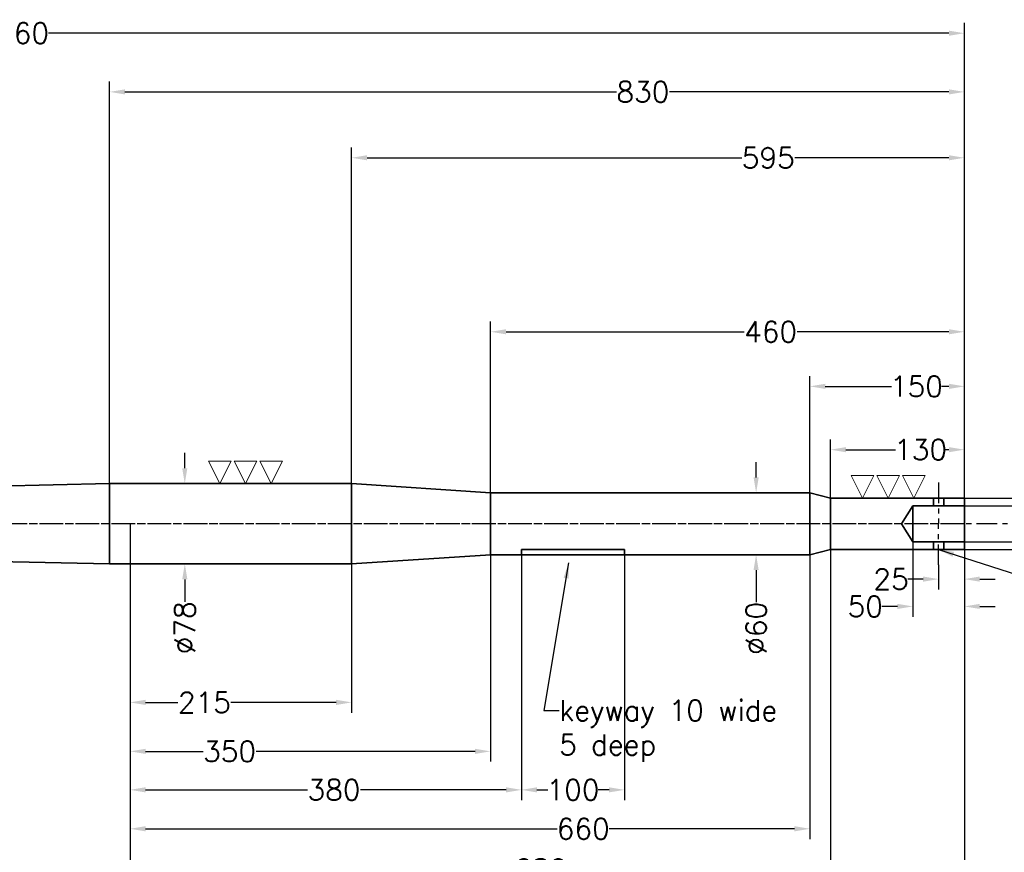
# Model space of a CAD drawing. Header units: millimetres. Extents: x -21605 to -18755, y -21786 to -19786.
# Tile 4 of 6: x -20202 to -19246, y -21317 to -20508. Entities that reach past the tile are written whole.
import ezdxf

# ---------------------------------------------------------------- set-up
doc = ezdxf.new("R2010")
doc.units = ezdxf.units.MM
doc.header["$LTSCALE"] = 5
doc.header["$PDMODE"] = 34
doc.header["$PDSIZE"] = 3
doc.linetypes.add('CENTER', pattern=[7, 4, -1, 1, -1])
doc.layers.add('Blade', color=1, linetype='Continuous')
doc.layers.add('center', color=6, linetype='CENTER')
doc.layers.add('DIMS', color=7, linetype='Continuous', lineweight=15)
doc.layers.add('STOCK', color=5, linetype='Continuous', lineweight=35)
doc.styles.add('ROMANS', font='romans')
doc.dimstyles.new('Text 20', dxfattribs={"dimtxt": 20, "dimasz": 15, "dimexe": 10, "dimexo": 0, "dimgap": 0, "dimtad": 0, "dimdsep": 46, "dimtxsty": 'ROMANS', "dimcen": 10, "dimazin": 2, "dimtfac": 0.65, "dimtofl": 0, "dimtmove": 0, "dimatfit": 0, "dimfxl": 0, "dimtolj": 1, "dimarcsym": 0})

# ---------------------------------------------------------------- blocks, each defined once
blk = doc.blocks.new('RUD30')
at = {"layer": 'center'}
blk.add_line((946.9, 0), (-972.3, 0), dxfattribs=at)
blk = doc.blocks.new('*D5')
at = {"layer": 'DEFPOINTS', "color": 0}
for p in [(-19285.19, -20521.4), (-19285.19, -20972.9), (-20945.19, -20997.9)]:
    blk.add_point(p, dxfattribs=at)
at = {"layer": 'DIMS', "color": 0, "lineweight": -2}
for p, q in [((-20945.19, -20997.9), (-20945.19, -20511.4)), ((-19285.19, -20972.9), (-19285.19, -20511.4)), ((-20930.19, -20521.4), (-20242, -20521.4)), ((-19300.19, -20521.4), (-20174.38, -20521.4))]:
    blk.add_line(p, q, dxfattribs=at)
at = {"layer": 'DIMS', "color": 0}
for points in [[(-20930.19, -20518.9), (-20930.19, -20523.9), (-20945.19, -20521.4)], [(-19300.19, -20518.9), (-19300.19, -20523.9), (-19285.19, -20521.4)]]:
    blk.add_solid(points, dxfattribs=at)
at = {"layer": 'DIMS', "color": 0, "insert": (-20208.19, -20521.4), "char_height": 20, "attachment_point": 5, "style": 'ROMANS'}
blk.add_mtext('\\A1;1660', dxfattribs=at)
blk = doc.blocks.new('*D8')
at = {"layer": 'DEFPOINTS', "color": 0}
for p in [(-20115.19, -20578.4), (-20115.19, -20958.9), (-19285.19, -20972.9)]:
    blk.add_point(p, dxfattribs=at)
at = {"layer": 'DIMS', "color": 0, "lineweight": -2}
for p, q in [((-20115.19, -20958.9), (-20115.19, -20568.4)), ((-19285.19, -20972.9), (-19285.19, -20568.4)), ((-20100.19, -20578.4), (-19623.04, -20578.4)), ((-19300.19, -20578.4), (-19571.61, -20578.4))]:
    blk.add_line(p, q, dxfattribs=at)
at = {"layer": 'DIMS', "color": 0}
for points in [[(-20100.19, -20575.9), (-20100.19, -20580.9), (-20115.19, -20578.4)], [(-19300.19, -20575.9), (-19300.19, -20580.9), (-19285.19, -20578.4)]]:
    blk.add_solid(points, dxfattribs=at)
at = {"layer": 'DIMS', "color": 0, "insert": (-19597.32, -20578.4), "char_height": 20, "attachment_point": 5, "style": 'ROMANS'}
blk.add_mtext('\\A1;830', dxfattribs=at)
blk = doc.blocks.new('*D9')
at = {"layer": 'DEFPOINTS', "color": 0}
for p in [(-19880.19, -20642.4), (-19880.19, -20958.9), (-19285.19, -20972.9)]:
    blk.add_point(p, dxfattribs=at)
at = {"layer": 'DIMS', "color": 0, "lineweight": -2}
for p, q in [((-19880.19, -20958.9), (-19880.19, -20632.4)), ((-19285.19, -20972.9), (-19285.19, -20632.4)), ((-19865.19, -20642.4), (-19501.3, -20642.4)), ((-19300.19, -20642.4), (-19449.87, -20642.4))]:
    blk.add_line(p, q, dxfattribs=at)
at = {"layer": 'DIMS', "color": 0}
for points in [[(-19865.19, -20639.9), (-19865.19, -20644.9), (-19880.19, -20642.4)], [(-19300.19, -20639.9), (-19300.19, -20644.9), (-19285.19, -20642.4)]]:
    blk.add_solid(points, dxfattribs=at)
at = {"layer": 'DIMS', "color": 0, "insert": (-19475.59, -20642.4), "char_height": 20, "attachment_point": 5, "style": 'ROMANS'}
blk.add_mtext('\\A1;595', dxfattribs=at)
blk = doc.blocks.new('*D10')
at = {"layer": 'DEFPOINTS', "color": 0}
for p in [(-19415.19, -20925.9), (-19415.19, -20972.9), (-19285.19, -20972.9)]:
    blk.add_point(p, dxfattribs=at)
at = {"layer": 'DIMS', "color": 0, "lineweight": -2}
for p, q in [((-19415.19, -20972.9), (-19415.19, -20915.9)), ((-19285.19, -20972.9), (-19285.19, -20915.9)), ((-19400.19, -20925.9), (-19351.98, -20925.9)), ((-19300.19, -20925.9), (-19303.41, -20925.9))]:
    blk.add_line(p, q, dxfattribs=at)
at = {"layer": 'DIMS', "color": 0}
for points in [[(-19400.19, -20923.4), (-19400.19, -20928.4), (-19415.19, -20925.9)], [(-19300.19, -20923.4), (-19300.19, -20928.4), (-19285.19, -20925.9)]]:
    blk.add_solid(points, dxfattribs=at)
at = {"layer": 'DIMS', "color": 0, "insert": (-19327.69, -20925.9), "char_height": 20, "attachment_point": 5, "style": 'ROMANS'}
blk.add_mtext('\\A1;130', dxfattribs=at)
blk = doc.blocks.new('*D11')
at = {"layer": 'DEFPOINTS', "color": 0}
for p in [(-19435.19, -20864.4), (-19435.19, -20967.9), (-19285.19, -20972.9)]:
    blk.add_point(p, dxfattribs=at)
at = {"layer": 'DIMS', "color": 0, "lineweight": -2}
for p, q in [((-19435.19, -20967.9), (-19435.19, -20854.4)), ((-19285.19, -20972.9), (-19285.19, -20854.4)), ((-19420.19, -20864.4), (-19355.98, -20864.4)), ((-19300.19, -20864.4), (-19307.41, -20864.4))]:
    blk.add_line(p, q, dxfattribs=at)
at = {"layer": 'DIMS', "color": 0}
for points in [[(-19420.19, -20861.9), (-19420.19, -20866.9), (-19435.19, -20864.4)], [(-19300.19, -20861.9), (-19300.19, -20866.9), (-19285.19, -20864.4)]]:
    blk.add_solid(points, dxfattribs=at)
at = {"layer": 'DIMS', "color": 0, "insert": (-19331.69, -20864.4), "char_height": 20, "attachment_point": 5, "style": 'ROMANS'}
blk.add_mtext('\\A1;150', dxfattribs=at)
blk = doc.blocks.new('*D12')
at = {"layer": 'DEFPOINTS', "color": 0}
for p in [(-19745.19, -20811.4), (-19745.19, -20967.9), (-19285.19, -20972.9)]:
    blk.add_point(p, dxfattribs=at)
at = {"layer": 'DIMS', "color": 0, "lineweight": -2}
for p, q in [((-19745.19, -20967.9), (-19745.19, -20801.4)), ((-19285.19, -20972.9), (-19285.19, -20801.4)), ((-19730.19, -20811.4), (-19499, -20811.4)), ((-19300.19, -20811.4), (-19447.57, -20811.4))]:
    blk.add_line(p, q, dxfattribs=at)
at = {"layer": 'DIMS', "color": 0}
for points in [[(-19730.19, -20808.9), (-19730.19, -20813.9), (-19745.19, -20811.4)], [(-19300.19, -20808.9), (-19300.19, -20813.9), (-19285.19, -20811.4)]]:
    blk.add_solid(points, dxfattribs=at)
at = {"layer": 'DIMS', "color": 0, "insert": (-19473.29, -20811.4), "char_height": 20, "attachment_point": 5, "style": 'ROMANS'}
blk.add_mtext('\\A1;460', dxfattribs=at)
blk = doc.blocks.new('*D13')
at = {"layer": 'DEFPOINTS', "color": 0}
for p in [(-19285.19, -20972.9), (-19285.19, -21022.9), (-19215.19, -21022.9)]:
    blk.add_point(p, dxfattribs=at)
at = {"layer": 'DIMS', "color": 0, "lineweight": -2}
for p, q in [((-19215.19, -20957.9), (-19215.19, -20942.9)), ((-19285.19, -20972.9), (-19205.19, -20972.9)), ((-19285.19, -21022.9), (-19205.19, -21022.9)), ((-19215.19, -21037.9), (-19215.19, -21069.66))]:
    blk.add_line(p, q, dxfattribs=at)
at = {"layer": 'DIMS', "color": 0}
for points in [[(-19217.69, -20957.9), (-19212.69, -20957.9), (-19215.19, -20972.9)], [(-19217.69, -21037.9), (-19212.69, -21037.9), (-19215.19, -21022.9)]]:
    blk.add_solid(points, dxfattribs=at)
at = {"layer": 'DIMS', "color": 0, "insert": (-19215.19, -21094.9), "char_height": 20, "attachment_point": 5, "rotation": 90, "style": 'ROMANS'}
blk.add_mtext('\\A1;%%C50', dxfattribs=at)
blk = doc.blocks.new('*D14')
at = {"layer": 'DEFPOINTS', "color": 0}
for p in [(-19435.19, -20967.9), (-19487.37, -21027.9), (-19435.19, -21027.9)]:
    blk.add_point(p, dxfattribs=at)
at = {"layer": 'DIMS', "color": 0, "lineweight": -2}
for p, q in [((-19487.37, -20952.9), (-19487.37, -20937.9)), ((-19435.19, -20967.9), (-19497.37, -20967.9)), ((-19435.19, -21027.9), (-19497.37, -21027.9)), ((-19487.37, -21042.9), (-19487.37, -21074.16))]:
    blk.add_line(p, q, dxfattribs=at)
at = {"layer": 'DIMS', "color": 0}
for points in [[(-19489.87, -20952.9), (-19484.87, -20952.9), (-19487.37, -20967.9)], [(-19489.87, -21042.9), (-19484.87, -21042.9), (-19487.37, -21027.9)]]:
    blk.add_solid(points, dxfattribs=at)
at = {"layer": 'DIMS', "color": 0, "insert": (-19487.37, -21099.4), "char_height": 20, "attachment_point": 5, "rotation": 90, "style": 'ROMANS'}
blk.add_mtext('\\A1;%%C60', dxfattribs=at)
blk = doc.blocks.new('*D15')
at = {"layer": 'DEFPOINTS', "color": 0}
for p in [(-19880.19, -20958.9), (-20042.11, -21036.9), (-19880.19, -21036.9)]:
    blk.add_point(p, dxfattribs=at)
at = {"layer": 'DIMS', "color": 0, "lineweight": -2}
for p, q in [((-20042.11, -20943.9), (-20042.11, -20928.9)), ((-19880.19, -20958.9), (-20052.11, -20958.9)), ((-19880.19, -21036.9), (-20052.11, -21036.9)), ((-20042.11, -21051.9), (-20042.11, -21073.68))]:
    blk.add_line(p, q, dxfattribs=at)
at = {"layer": 'DIMS', "color": 0}
for points in [[(-20044.61, -20943.9), (-20039.61, -20943.9), (-20042.11, -20958.9)], [(-20044.61, -21051.9), (-20039.61, -21051.9), (-20042.11, -21036.9)]]:
    blk.add_solid(points, dxfattribs=at)
at = {"layer": 'DIMS', "color": 0, "insert": (-20042.11, -21098.92), "char_height": 20, "attachment_point": 5, "rotation": 90, "style": 'ROMANS'}
blk.add_mtext('\\A1;%%C78', dxfattribs=at)
blk = doc.blocks.new('*D17')
at = {"layer": 'DEFPOINTS', "color": 0}
for p in [(-20095.19, -20997.9), (-19285.19, -21022.9), (-20095.19, -21356.4)]:
    blk.add_point(p, dxfattribs=at)
at = {"layer": 'DIMS', "color": 0, "lineweight": -2}
for p, q in [((-20095.19, -20997.9), (-20095.19, -21366.4)), ((-19285.19, -21022.9), (-19285.19, -21366.4)), ((-20080.19, -21356.4), (-19777.41, -21356.4)), ((-19300.19, -21356.4), (-19725.98, -21356.4))]:
    blk.add_line(p, q, dxfattribs=at)
at = {"layer": 'DIMS', "color": 0}
for points in [[(-20080.19, -21353.9), (-20080.19, -21358.9), (-20095.19, -21356.4)], [(-19300.19, -21353.9), (-19300.19, -21358.9), (-19285.19, -21356.4)]]:
    blk.add_solid(points, dxfattribs=at)
at = {"layer": 'DIMS', "color": 0, "insert": (-19751.69, -21356.4), "char_height": 20, "attachment_point": 5, "style": 'ROMANS'}
blk.add_mtext('\\A1;810', dxfattribs=at)
blk = doc.blocks.new('*D20')
at = {"layer": 'DEFPOINTS', "color": 0}
for p in [(-21061.81, -20804.6), (-20808.62, -20937.89), (-20885.09, -20981.43), (-21067.49, -20997.9), (-19448.29, -20997.9)]:
    blk.add_point(p, dxfattribs=at)
at = {"layer": 'DIMS', "color": 0, "lineweight": -2}
for start, end in [(95.58472, 124.84125), (10.13963, 39.39616)]:
    blk.add_arc((-20868.64, -20997.9), 84.87, start, end, dxfattribs=at)
at = {"layer": 'DIMS', "color": 0}
for points in [[(-20915.52, -20930.16), (-20918.73, -20926.32), (-20928.63, -20937.87)], [(-20782.6, -20982.74), (-20787.58, -20983.18), (-20783.77, -20997.9)]]:
    blk.add_solid(points, dxfattribs=at)
at = {"layer": 'DIMS', "color": 0, "insert": (-20836.14, -20919.49), "char_height": 20, "attachment_point": 5, "rotation": 337.49044, "style": 'ROMANS'}
blk.add_mtext('\\A1;134.98°', dxfattribs=at)
blk = doc.blocks.new('SLETDREJ')
at = {"layer": 'DIMS'}
for p, q in [((-14, 22), (-36, 22)), ((-36, 22), (-25, 0)), ((-14, 22), (-25, 0)), ((-11, 22), (0, 0)), ((11, 22), (-11, 22)), ((11, 22), (0, 0)), ((14, 22), (25, 0)), ((36, 22), (14, 22)), ((36, 22), (25, 0))]:
    blk.add_line(p, q, dxfattribs=at)
blk = doc.blocks.new('*D24')
at = {"layer": 'DEFPOINTS', "color": 0}
for p in [(-20945.19, -20997.9), (-20095.19, -20997.9), (-20945.19, -21358.4)]:
    blk.add_point(p, dxfattribs=at)
at = {"layer": 'DIMS', "color": 0, "lineweight": -2}
for p, q in [((-20945.19, -20997.9), (-20945.19, -21368.4)), ((-20095.19, -20997.9), (-20095.19, -21368.4)), ((-20930.19, -21358.4), (-20741.41, -21358.4)), ((-20110.19, -21358.4), (-20689.98, -21358.4))]:
    blk.add_line(p, q, dxfattribs=at)
at = {"layer": 'DIMS', "color": 0}
for points in [[(-20930.19, -21355.9), (-20930.19, -21360.9), (-20945.19, -21358.4)], [(-20110.19, -21355.9), (-20110.19, -21360.9), (-20095.19, -21358.4)]]:
    blk.add_solid(points, dxfattribs=at)
at = {"layer": 'DIMS', "color": 0, "insert": (-20715.69, -21358.4), "char_height": 20, "attachment_point": 5, "style": 'ROMANS'}
blk.add_mtext('\\A1;850', dxfattribs=at)
blk = doc.blocks.new('*D29')
at = {"layer": 'DEFPOINTS', "color": 0}
for p in [(-19285.19, -20980.4), (-19160.34, -20980.4), (-19285.19, -21015.4)]:
    blk.add_point(p, dxfattribs=at)
at = {"layer": 'DIMS', "color": 0, "lineweight": -2}
for p, q in [((-19160.34, -20965.4), (-19160.34, -20950.4)), ((-19285.19, -20980.4), (-19150.34, -20980.4)), ((-19285.19, -21015.4), (-19150.34, -21015.4)), ((-19160.34, -21030.4), (-19160.34, -21045.4))]:
    blk.add_line(p, q, dxfattribs=at)
at = {"layer": 'DIMS', "color": 0}
for points in [[(-19162.84, -20965.4), (-19157.84, -20965.4), (-19160.34, -20980.4)], [(-19162.84, -21030.4), (-19157.84, -21030.4), (-19160.34, -21015.4)]]:
    blk.add_solid(points, dxfattribs=at)
at = {"layer": 'DIMS', "color": 0, "insert": (-19160.34, -20925.16), "char_height": 20, "attachment_point": 5, "rotation": 90, "style": 'ROMANS'}
blk.add_mtext('\\A1;%%C35', dxfattribs=at)
blk = doc.blocks.new('*D30')
at = {"layer": 'DEFPOINTS', "color": 0}
for p in [(-19285.19, -21010.4), (-19310.19, -21037.9), (-19310.19, -21051.62)]:
    blk.add_point(p, dxfattribs=at)
at = {"layer": 'DIMS', "color": 0, "lineweight": -2}
for p, q in [((-19285.19, -21010.4), (-19285.19, -21061.62)), ((-19310.19, -21037.9), (-19310.19, -21061.62)), ((-19325.19, -21051.62), (-19340.19, -21051.62)), ((-19270.19, -21051.62), (-19255.19, -21051.62))]:
    blk.add_line(p, q, dxfattribs=at)
at = {"layer": 'DIMS', "color": 0}
for points in [[(-19325.19, -21049.12), (-19325.19, -21054.12), (-19310.19, -21051.62)], [(-19270.19, -21049.12), (-19270.19, -21054.12), (-19285.19, -21051.62)]]:
    blk.add_solid(points, dxfattribs=at)
at = {"layer": 'DIMS', "color": 0, "insert": (-19356.38, -21051.62), "char_height": 20, "attachment_point": 5, "style": 'ROMANS'}
blk.add_mtext('\\A1;25', dxfattribs=at)
blk = doc.blocks.new('*D31')
at = {"layer": 'DEFPOINTS', "color": 0}
for p in [(-19335.19, -20997.9), (-19285.19, -21010.4), (-19335.19, -21078.13)]:
    blk.add_point(p, dxfattribs=at)
at = {"layer": 'DIMS', "color": 0, "lineweight": -2}
for p, q in [((-19335.19, -20997.9), (-19335.19, -21088.13)), ((-19285.19, -21010.4), (-19285.19, -21088.13)), ((-19350.19, -21078.13), (-19365.19, -21078.13)), ((-19270.19, -21078.13), (-19255.19, -21078.13))]:
    blk.add_line(p, q, dxfattribs=at)
at = {"layer": 'DIMS', "color": 0}
for points in [[(-19350.19, -21075.63), (-19350.19, -21080.63), (-19335.19, -21078.13)], [(-19270.19, -21075.63), (-19270.19, -21080.63), (-19285.19, -21078.13)]]:
    blk.add_solid(points, dxfattribs=at)
at = {"layer": 'DIMS', "color": 0, "insert": (-19381.38, -21078.13), "char_height": 20, "attachment_point": 5, "style": 'ROMANS'}
blk.add_mtext('\\A1;50', dxfattribs=at)
blk = doc.blocks.new('*D35')
at = {"layer": 'DEFPOINTS', "color": 0}
for p in [(-20095.19, -20997.9), (-19880.19, -21036.9), (-19880.19, -21171.34)]:
    blk.add_point(p, dxfattribs=at)
at = {"layer": 'DIMS', "color": 0, "lineweight": -2}
for p, q in [((-20095.19, -20997.9), (-20095.19, -21181.34)), ((-19880.19, -21036.9), (-19880.19, -21181.34)), ((-20080.19, -21171.34), (-20048.78, -21171.34)), ((-19895.19, -21171.34), (-19997.35, -21171.34))]:
    blk.add_line(p, q, dxfattribs=at)
at = {"layer": 'DIMS', "color": 0}
for points in [[(-20080.19, -21168.84), (-20080.19, -21173.84), (-20095.19, -21171.34)], [(-19895.19, -21168.84), (-19895.19, -21173.84), (-19880.19, -21171.34)]]:
    blk.add_solid(points, dxfattribs=at)
at = {"layer": 'DIMS', "color": 0, "insert": (-20023.06, -21171.34), "char_height": 20, "attachment_point": 5, "style": 'ROMANS'}
blk.add_mtext('\\A1;215', dxfattribs=at)
blk = doc.blocks.new('*D36')
at = {"layer": 'DEFPOINTS', "color": 0}
for p in [(-20095.19, -20997.9), (-19745.19, -21027.9), (-19745.19, -21218.91)]:
    blk.add_point(p, dxfattribs=at)
at = {"layer": 'DIMS', "color": 0, "lineweight": -2}
for p, q in [((-20095.19, -20997.9), (-20095.19, -21228.91)), ((-19745.19, -21027.9), (-19745.19, -21228.91)), ((-20080.19, -21218.91), (-20024.3, -21218.91)), ((-19760.19, -21218.91), (-19972.88, -21218.91))]:
    blk.add_line(p, q, dxfattribs=at)
at = {"layer": 'DIMS', "color": 0}
for points in [[(-20080.19, -21216.41), (-20080.19, -21221.41), (-20095.19, -21218.91)], [(-19760.19, -21216.41), (-19760.19, -21221.41), (-19745.19, -21218.91)]]:
    blk.add_solid(points, dxfattribs=at)
at = {"layer": 'DIMS', "color": 0, "insert": (-19998.59, -21218.91), "char_height": 20, "attachment_point": 5, "style": 'ROMANS'}
blk.add_mtext('\\A1;350', dxfattribs=at)
blk = doc.blocks.new('35mm emergency hole')
for p, q in [((-30, 25), (-30, 17.5)), ((-20, 25), (-20, 17.5)), ((-50, 17.5), (-61, 0)), ((0, 17.5), (-50, 17.5)), ((-50, 17.5), (-50, 0)), ((-50, -17.5), (-61, 0)), ((-50, -17.5), (-50, 0)), ((0, -17.5), (-50, -17.5)), ((-30, -25), (-30, -17.5)), ((-20, -25), (-20, -17.5))]:
    blk.add_line(p, q)
at = {"layer": 'center'}
for p in [(-25, 40), (-25, -40)]:
    blk.add_line(p, (-25, 0), dxfattribs=at)
blk = doc.blocks.new('*D38')
at = {"layer": 'DEFPOINTS', "color": 0}
for p in [(-20095.19, -20997.9), (-19435.19, -21027.9), (-19435.19, -21294.09)]:
    blk.add_point(p, dxfattribs=at)
at = {"layer": 'DIMS', "color": 0, "lineweight": -2}
for p, q in [((-20095.19, -20997.9), (-20095.19, -21304.09)), ((-19435.19, -21027.9), (-19435.19, -21304.09)), ((-20080.19, -21294.09), (-19680.51, -21294.09)), ((-19450.19, -21294.09), (-19630.03, -21294.09))]:
    blk.add_line(p, q, dxfattribs=at)
at = {"layer": 'DIMS', "color": 0}
for points in [[(-20080.19, -21291.59), (-20080.19, -21296.59), (-20095.19, -21294.09)], [(-19450.19, -21291.59), (-19450.19, -21296.59), (-19435.19, -21294.09)]]:
    blk.add_solid(points, dxfattribs=at)
at = {"layer": 'DIMS', "color": 0, "insert": (-19655.27, -21294.09), "char_height": 20, "attachment_point": 5, "style": 'ROMANS'}
blk.add_mtext('\\A1;660', dxfattribs=at)
blk = doc.blocks.new('*D39')
at = {"layer": 'DEFPOINTS', "color": 0}
for p in [(-19415.19, -21022.9), (-20095.19, -21260.47), (-19415.19, -21333.48)]:
    blk.add_point(p, dxfattribs=at)
at = {"layer": 'DIMS', "color": 0, "lineweight": -2}
for p, q in [((-19415.19, -21022.9), (-19415.19, -21343.48)), ((-20095.19, -21260.47), (-20095.19, -21343.48)), ((-20080.19, -21333.48), (-19721.88, -21333.48)), ((-19430.19, -21333.48), (-19671.4, -21333.48))]:
    blk.add_line(p, q, dxfattribs=at)
at = {"layer": 'DIMS', "color": 0}
for points in [[(-20080.19, -21330.98), (-20080.19, -21335.98), (-20095.19, -21333.48)], [(-19430.19, -21330.98), (-19430.19, -21335.98), (-19415.19, -21333.48)]]:
    blk.add_solid(points, dxfattribs=at)
at = {"layer": 'DIMS', "color": 0, "insert": (-19696.64, -21333.48), "char_height": 20, "attachment_point": 5, "style": 'ROMANS'}
blk.add_mtext('\\A1;680', dxfattribs=at)
blk = doc.blocks.new('*D41')
at = {"layer": 'DEFPOINTS', "color": 0}
for p in [(-20095.19, -20997.9), (-19715.19, -21027.9), (-19715.19, -21256.27)]:
    blk.add_point(p, dxfattribs=at)
at = {"layer": 'DIMS', "color": 0, "lineweight": -2}
for p, q in [((-20095.19, -20997.9), (-20095.19, -21266.27)), ((-19715.19, -21027.9), (-19715.19, -21266.27)), ((-20080.19, -21256.27), (-19922.91, -21256.27)), ((-19730.19, -21256.27), (-19871.49, -21256.27))]:
    blk.add_line(p, q, dxfattribs=at)
at = {"layer": 'DIMS', "color": 0}
for points in [[(-20080.19, -21253.77), (-20080.19, -21258.77), (-20095.19, -21256.27)], [(-19730.19, -21253.77), (-19730.19, -21258.77), (-19715.19, -21256.27)]]:
    blk.add_solid(points, dxfattribs=at)
at = {"layer": 'DIMS', "color": 0, "insert": (-19897.2, -21256.27), "char_height": 20, "attachment_point": 5, "style": 'ROMANS'}
blk.add_mtext('\\A1;380', dxfattribs=at)
blk = doc.blocks.new('*D42')
at = {"layer": 'DEFPOINTS', "color": 0}
for p in [(-19715.19, -21027.9), (-19615.19, -21027.9), (-19615.19, -21256.27)]:
    blk.add_point(p, dxfattribs=at)
at = {"layer": 'DIMS', "color": 0, "lineweight": -2}
for p, q in [((-19715.19, -21027.9), (-19715.19, -21266.27)), ((-19615.19, -21027.9), (-19615.19, -21266.27)), ((-19700.19, -21256.27), (-19689.48, -21256.27)), ((-19630.19, -21256.27), (-19640.91, -21256.27))]:
    blk.add_line(p, q, dxfattribs=at)
at = {"layer": 'DIMS', "color": 0}
for points in [[(-19700.19, -21253.77), (-19700.19, -21258.77), (-19715.19, -21256.27)], [(-19630.19, -21253.77), (-19630.19, -21258.77), (-19615.19, -21256.27)]]:
    blk.add_solid(points, dxfattribs=at)
at = {"layer": 'DIMS', "color": 0, "insert": (-19665.19, -21256.27), "char_height": 20, "attachment_point": 5, "style": 'ROMANS'}
blk.add_mtext('\\A1;100', dxfattribs=at)
blk = doc.blocks.new('*D43')
at = {"layer": 'DEFPOINTS', "color": 0}
for p in [(-21495.72, -20736.57), (-20095.19, -20997.9), (-21495.72, -21401.55)]:
    blk.add_point(p, dxfattribs=at)
at = {"layer": 'DIMS', "color": 0, "lineweight": -2}
for p, q in [((-21495.72, -20736.57), (-21495.72, -21411.55)), ((-20095.19, -20997.9), (-20095.19, -21411.55)), ((-21480.72, -21401.55), (-20934.3, -21401.55)), ((-20110.19, -21401.55), (-20872.39, -21401.55))]:
    blk.add_line(p, q, dxfattribs=at)
at = {"layer": 'DIMS', "color": 0}
for points in [[(-21480.72, -21399.05), (-21480.72, -21404.05), (-21495.72, -21401.55)], [(-20110.19, -21399.05), (-20110.19, -21404.05), (-20095.19, -21401.55)]]:
    blk.add_solid(points, dxfattribs=at)
at = {"layer": 'DIMS', "color": 0, "insert": (-20903.34, -21401.55), "char_height": 20, "attachment_point": 5, "style": 'ROMANS'}
blk.add_mtext('\\A1;1401', dxfattribs=at)

msp = doc.modelspace()

# ---------------------------------------------------------------- linework, layer by layer
at = {"layer": 'center'}
msp.add_line((-19285.194, -20997.899), (-20995.194, -20997.899), dxfattribs=at)
at = {"layer": 'STOCK'}
for p, q in [((-20945.194, -20977.899), (-20115.194, -20958.899)), ((-20115.194, -20997.899), (-20115.194, -20958.899)), ((-20115.194, -20958.899), (-19880.194, -20958.899)), ((-19880.194, -20958.899), (-19880.194, -20997.899)), ((-19745.194, -20967.899), (-19880.194, -20958.899)), ((-19745.194, -20967.899), (-19745.194, -20997.899)), ((-19745.194, -20967.899), (-19435.194, -20967.899)), ((-19435.194, -20967.899), (-19415.194, -20972.899)), ((-19435.194, -20967.899), (-19435.194, -21027.899)), ((-19285.194, -20972.899), (-19415.194, -20972.899)), ((-19415.194, -20972.899), (-19415.194, -20997.899)), ((-19285.194, -20997.899), (-19285.194, -20972.899)), ((-20115.194, -20997.899), (-20115.194, -21036.899)), ((-19880.194, -21036.899), (-19880.194, -20997.899)), ((-19745.194, -21027.899), (-19745.194, -20997.899)), ((-19415.194, -21022.899), (-19415.194, -20997.899)), ((-19285.194, -20997.899), (-19285.194, -21022.899)), ((-20945.194, -21017.899), (-20115.194, -21036.899)), ((-19715.194, -21027.899), (-19715.194, -21022.899)), ((-19715.194, -21022.899), (-19615.194, -21022.899)), ((-19615.194, -21022.899), (-19615.194, -21027.899)), ((-19435.194, -21027.899), (-19415.194, -21022.899)), ((-19285.194, -21022.899), (-19415.194, -21022.899)), ((-19745.194, -21027.899), (-19880.194, -21036.899)), ((-19745.194, -21027.899), (-19435.194, -21027.899)), ((-20115.194, -21036.899), (-19880.194, -21036.899))]:
    msp.add_line(p, q, dxfattribs=at)

# ---------------------------------------------------------------- block references
at = {"layer": 'Blade'}
msp.add_blockref('RUD30', (-20095.194, -20997.899), dxfattribs=at)
at = {"layer": 'DIMS'}
for p in [(-19983.194, -20958.899), (-19359.194, -20972.899)]:
    msp.add_blockref('SLETDREJ', p, dxfattribs=at)
at = {"layer": 'STOCK'}
msp.add_blockref('35mm emergency hole', (-19285.194, -20997.899), dxfattribs=at)

# ---------------------------------------------------------------- texts
at = {"layer": 'DIMS', "insert": (-19678.578, -21169.111), "char_height": 20, "attachment_point": 1, "style": 'ROMANS'}
msp.add_mtext('\\A1;keyway 10 wide\\P5 deep', dxfattribs=at)

# ---------------------------------------------------------------- dimensions: what is measured, and where the dimension line sits
at = {"layer": 'DIMS'}
for base, p1, p2, picture, middle in [((-19285.194, -20521.399), (-20945.194, -20997.899), (-19285.194, -20972.899), '*D5', (-20208.194, -20521.399)), ((-20115.194, -20578.399), (-19285.194, -20972.899), (-20115.194, -20958.899), '*D8', (-19597.324, -20578.399)), ((-19880.194, -20642.399), (-19285.194, -20972.899), (-19880.194, -20958.899), '*D9', (-19475.588, -20642.399)), ((-19745.194, -20811.399), (-19285.194, -20972.899), (-19745.194, -20967.899), '*D12', (-19473.285, -20811.399)), ((-19435.194, -20864.399), (-19285.194, -20972.899), (-19435.194, -20967.899), '*D11', (-19331.694, -20864.399)), ((-19415.194, -20925.899), (-19285.194, -20972.899), (-19415.194, -20972.899), '*D10', (-19327.694, -20925.899)), ((-20945.194, -21358.399), (-20095.194, -20997.899), (-20945.194, -20997.899), '*D24', (-20715.694, -21358.399)), ((-20095.194, -21356.399), (-19285.194, -21022.899), (-20095.194, -20997.899), '*D17', (-19751.694, -21356.399))]:
    dim = msp.add_linear_dim(base=base, p1=p1, p2=p2, dimstyle='Text 20', dxfattribs=at)
    dim.commit()
    dim.dimension.update_dxf_attribs({"geometry": picture, "text_midpoint": middle, "dimtype": 160})
for base, p1, p2, override, picture, middle in [((-21495.719, -21401.552), (-20095.194, -20997.899), (-21495.719, -20736.572), {"dimdec": 0, "dimarcsym": 1}, '*D43', (-20903.343, -21401.552)), ((-19880.194, -21171.341), (-20095.194, -20997.899), (-19880.194, -21036.899), {"dimarcsym": 1}, '*D35', (-20023.063, -21171.341)), ((-19745.194, -21218.909), (-20095.194, -20997.899), (-19745.194, -21027.899), {"dimarcsym": 1}, '*D36', (-19998.591, -21218.909)), ((-19435.194, -21294.086), (-20095.194, -20997.899), (-19435.194, -21027.899), {"dimarcsym": 1}, '*D38', (-19655.268, -21294.086)), ((-19715.194, -21256.271), (-20095.194, -20997.899), (-19715.194, -21027.899), {"dimarcsym": 1}, '*D41', (-19897.2, -21256.271)), ((-19415.194, -21333.476), (-20095.194, -21260.469), (-19415.194, -21022.899), {"dimarcsym": 1}, '*D39', (-19696.641, -21333.476))]:
    dim = msp.add_linear_dim(base=base, p1=p1, p2=p2, dimstyle='Text 20', override=override, dxfattribs=at)
    dim.commit()
    dim.dimension.update_dxf_attribs({"geometry": picture, "text_midpoint": middle, "dimtype": 160})
dim = msp.add_angular_dim_2l(base=(-20808.617, -20937.893), line1=((-19448.294, -20997.899), (-21067.494, -20997.899)), line2=((-20885.09, -20981.434), (-21061.808, -20804.599)), dimstyle='Text 20', dxfattribs=at)
dim.commit()
dim.dimension.update_dxf_attribs({"geometry": '*D20', "text_midpoint": (-20836.145, -20919.494)})
dim = msp.add_linear_dim(base=(-19160.34, -20980.399), p1=(-19285.194, -21015.399), p2=(-19285.194, -20980.399), angle=90, text='%%C<>', dimstyle='Text 20', dxfattribs=at)
dim.commit()
dim.dimension.update_dxf_attribs({"geometry": '*D29', "text_midpoint": (-19160.34, -20925.161)})
for base, p1, p2, picture, middle in [((-20042.106, -21036.899), (-19880.194, -20958.899), (-19880.194, -21036.899), '*D15', (-20042.106, -21098.923)), ((-19487.369, -21027.899), (-19435.194, -20967.899), (-19435.194, -21027.899), '*D14', (-19487.369, -21099.399)), ((-19215.194, -21022.899), (-19285.194, -20972.899), (-19285.194, -21022.899), '*D13', (-19215.194, -21094.899))]:
    dim = msp.add_linear_dim(base=base, p1=p1, p2=p2, angle=90, text='%%C<>', dimstyle='Text 20', dxfattribs=at)
    dim.commit()
    dim.dimension.update_dxf_attribs({"geometry": picture, "text_midpoint": middle, "dimtype": 160})
for base, p2, picture, middle in [((-19335.194, -21078.134), (-19335.194, -20997.899), '*D31', (-19381.385, -21078.134)), ((-19310.194, -21051.624), (-19310.194, -21037.899), '*D30', (-19356.385, -21051.624))]:
    dim = msp.add_linear_dim(base=base, p1=(-19285.194, -21010.399), p2=p2, dimstyle='Text 20', dxfattribs=at)
    dim.commit()
    dim.dimension.update_dxf_attribs({"geometry": picture, "text_midpoint": middle})
dim = msp.add_linear_dim(base=(-19615.194, -21256.271), p1=(-19715.194, -21027.899), p2=(-19615.194, -21027.899), dimstyle='Text 20', override={"dimtmove": 1, "dimarcsym": 1}, dxfattribs=at)
dim.commit()
dim.dimension.update_dxf_attribs({"geometry": '*D42', "text_midpoint": (-19665.194, -21256.271)})

# ---------------------------------------------------------------- leaders
at = {"layer": 'DIMS', "annotation_type": 0, "has_hookline": 1, "hookline_direction": 0}
for points, override, text_width in [([(-19310.194, -21022.899), (-19159.044, -21071.657), (-19139.593, -21071.657)], {"dimgap": 0, "dimtad": 0}, 107.619), ([(-19669.434, -21035.92), (-19693.578, -21179.111), (-19678.578, -21179.111)], {"dimgap": 0, "dimtad": 0, "dimarcsym": 1}, 238.095)]:
    msp.add_leader(points, dimstyle='Text 20', override=override, dxfattribs=dict(at, text_width=text_width))

doc.saveas('drawing.dxf')
